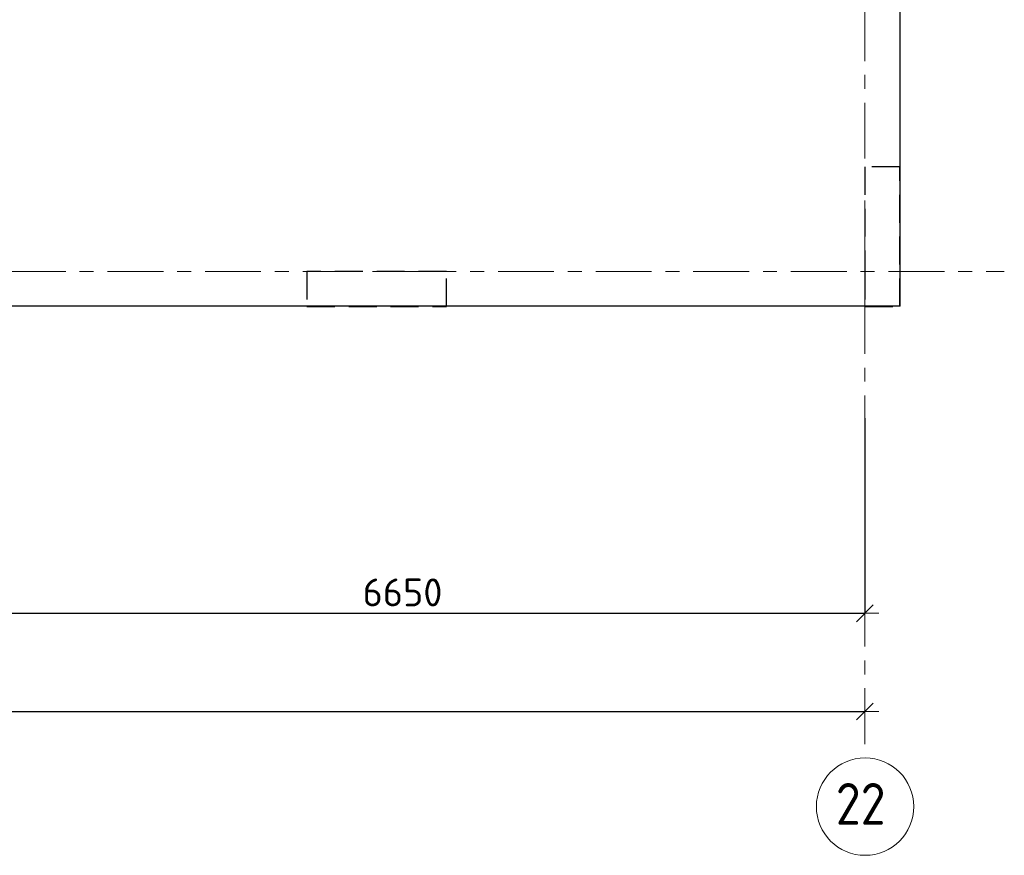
# Model space of a CAD drawing. Header units: metres. Extents: x -38 to 97, y -15 to 21.
# Tile 25 of 111: x 55.54 to 62.6, y -4.19 to 1.81. Entities that reach past the tile are written whole.
import ezdxf

# ---------------------------------------------------------------- set-up
doc = ezdxf.new("R2010")
doc.units = ezdxf.units.M
doc.header["$PDMODE"] = 65
for name, pattern in [('______11', [0.5, 0.4, -0.05, 0, -0.05]), ('______2', [0.27, 0.2, -0.07]), ('______5', [1.1, 0.8, -0.1, 0.1, -0.1])]:
    doc.linetypes.add(name, pattern=pattern)
for name, color, linetype, lineweight in [('XR$2$Осевая линия (1)', 7, '______5', 13), ('XR$2$Размерная линия (1)', 7, 'Continuous', 13), ('XR$3$Перекрытие (1)', 7, 'Continuous', 35), ('XR$5$Перекрытие (1)', 7, 'Continuous', 35)]:
    doc.layers.add(name, color=color, linetype=linetype, lineweight=lineweight)
doc.layers.add('XR$7$Стена_ бетон несущ.', color=7, linetype='Continuous', lineweight=70, true_color=0xb4b496)
doc.styles.add('ISOCPEUR', font='txt')
doc.dimstyles.new('DIMSTYLE_3', dxfattribs={"dimtxt": 0.2, "dimasz": 0.2, "dimexe": 0, "dimexo": 0, "dimgap": 0.1, "dimtad": 2, "dimdec": 0, "dimlfac": 1000, "dimrnd": 5, "dimzin": 12, "dimdsep": 46, "dimtxsty": 'ISOCPEUR', "dimblk1": 'ALL_ML_STRICH', "dimblk2": 'ALL_ML_STRICH', "dimsah": 1, "dimcen": 0, "dimclrd": 7, "dimclre": 256, "dimclrt": 7, "dimadec": 0, "dimazin": 0, "dimtfac": 1, "dimtdec": 0, "dimtix": 1, "dimtmove": 2, "dimatfit": 3, "dimfxl": 0, "dimtzin": 0, "dimlwd": 0, "dimlwe": -3, "dimarcsym": 0})

# ---------------------------------------------------------------- blocks, each defined once
blk = doc.blocks.new('ALL_ML_STRICH')
at = {"color": 0, "linetype": 'ByBlock', "lineweight": -2}
for p, q in [((0, -0.5), (0, 0.5)), ((-1, 0), (0.5, 0)), ((-0.3, -0.3), (0.3, 0.3))]:
    blk.add_line(p, q, dxfattribs=at)
blk = doc.blocks.new('*D12')
at = {"layer": 'DEFPOINTS', "color": 7, "linetype": 'Continuous', "lineweight": 13, "transparency": 33554687}
for p in [(0.5, -3.1033), (0.5, -3.1563), (61.6, -3.1401)]:
    blk.add_point(p, dxfattribs=at)
at = {"layer": 'XR$2$Размерная линия (1)', "color": 9, "linetype": 'Continuous', "lineweight": -2, "true_color": 0xc7c7c7, "transparency": 33554687}
for p, q in [((0.5, -3.1233), (0.5, -3.1563)), ((61.6, -3.1563), (61.6, -3.1563))]:
    blk.add_line(p, q, dxfattribs=at)
at = {"layer": 'XR$2$Размерная линия (1)', "color": 7, "linetype": 'Continuous', "lineweight": -2, "transparency": 33554687}
blk.add_line((0.5, -3.1563), (61.6, -3.1563), dxfattribs=at)
at = {"layer": 'XR$2$Размерная линия (1)', "color": 7, "linetype": 'Continuous', "lineweight": 13, "transparency": 33554687, "xscale": 0.2, "yscale": 0.2, "zscale": 0.2, "rotation": 180}
blk.add_blockref('ALL_ML_STRICH', (0.5, -3.1563), dxfattribs=at)
at = {"layer": 'XR$2$Размерная линия (1)', "color": 7, "linetype": 'Continuous', "lineweight": 13, "transparency": 33554687, "xscale": 0.2, "yscale": 0.2, "zscale": 0.2}
blk.add_blockref('ALL_ML_STRICH', (61.6, -3.1563), dxfattribs=at)
at = {"layer": 'XR$2$Размерная линия (1)', "color": 7, "linetype": 'Continuous', "lineweight": 13, "transparency": 33554687, "insert": (31.1, -3.0063), "char_height": 0.2, "width": 1, "attachment_point": 5, "style": 'ISOCPEUR'}
blk.add_mtext('\\A1;{61100}', dxfattribs=at)
blk = doc.blocks.new('*D25')
at = {"layer": 'DEFPOINTS', "color": 7, "linetype": 'Continuous', "lineweight": 13, "transparency": 33554687}
for p in [(61.6, -1.033), (54.95, -1.4027), (54.95, -2.452)]:
    blk.add_point(p, dxfattribs=at)
at = {"layer": 'XR$2$Размерная линия (1)', "color": 9, "linetype": 'Continuous', "lineweight": -2, "true_color": 0xc7c7c7, "transparency": 33554687}
for p, q in [((61.6, -1.053), (61.6, -2.452)), ((54.95, -1.4227), (54.95, -2.452))]:
    blk.add_line(p, q, dxfattribs=at)
at = {"layer": 'XR$2$Размерная линия (1)', "color": 7, "linetype": 'Continuous', "lineweight": -2, "transparency": 33554687}
blk.add_line((54.95, -2.452), (61.6, -2.452), dxfattribs=at)
at = {"layer": 'XR$2$Размерная линия (1)', "color": 7, "linetype": 'Continuous', "lineweight": 13, "transparency": 33554687, "xscale": 0.2, "yscale": 0.2, "zscale": 0.2, "rotation": 180}
blk.add_blockref('ALL_ML_STRICH', (54.95, -2.452), dxfattribs=at)
at = {"layer": 'XR$2$Размерная линия (1)', "color": 7, "linetype": 'Continuous', "lineweight": 13, "transparency": 33554687, "xscale": 0.2, "yscale": 0.2, "zscale": 0.2}
blk.add_blockref('ALL_ML_STRICH', (61.6, -2.452), dxfattribs=at)
at = {"layer": 'XR$2$Размерная линия (1)', "color": 7, "linetype": 'Continuous', "lineweight": 13, "transparency": 33554687, "insert": (58.285, -2.302), "char_height": 0.2, "width": 0.8, "attachment_point": 5, "style": 'ISOCPEUR'}
blk.add_mtext('\\A1;{6650}', dxfattribs=at)

msp = doc.modelspace()

# ---------------------------------------------------------------- linework, layer by layer
at = {"layer": 'XR$2$Осевая линия (1)', "color": 253, "linetype": '______11', "lineweight": 13, "true_color": 0xa0a0a0, "transparency": 33554687}
for p, q in [((61.6, -3.39), (61.6, 19.78)), ((-2.63, 0), (62.6, 0))]:
    msp.add_line(p, q, dxfattribs=at)
at = {"layer": 'XR$2$Осевая линия (1)', "color": 7, "linetype": 'Continuous', "lineweight": 13, "transparency": 33554687}
msp.add_circle((61.6018, -3.8388), 0.3493, dxfattribs=at)
at = {"layer": 'XR$3$Перекрытие (1)', "color": 7, "linetype": 'Continuous', "lineweight": 25, "transparency": 33554687}
for p, q in [((61.85, 16.6502), (61.85, -0.2498)), ((61.85, -0.2498), (32.725, -0.2498))]:
    msp.add_line(p, q, dxfattribs=at)
at = {"layer": 'XR$5$Перекрытие (1)', "color": 7, "linetype": 'Continuous', "lineweight": 25, "transparency": 33554687}
for p, q in [((61.85, 16.6502), (61.85, -0.2498)), ((61.85, -0.2498), (32.725, -0.2498))]:
    msp.add_line(p, q, dxfattribs=at)
at = {"layer": 'XR$7$Стена_ бетон несущ.', "color": 253, "linetype": '______2', "lineweight": -3, "true_color": 0xa0a0a0, "transparency": 33554687}
for p, q in [((61.6, 0.75), (61.6, 0)), ((61.85, 0.75), (61.6, 0.75)), ((61.85, -0.25), (61.85, 0.75)), ((57.7002, 0), (57.6, 0)), ((57.6, 0), (57.6, -0.25)), ((58.6002, 0), (57.7002, 0)), ((58.6002, -0.25), (58.6002, 0)), ((61.6, 0), (61.6, -0.25)), ((57.6, -0.25), (58.6002, -0.25)), ((61.6, -0.25), (61.85, -0.25))]:
    msp.add_line(p, q, dxfattribs=at)

# ---------------------------------------------------------------- texts
at = {"layer": 'XR$2$Осевая линия (1)', "color": 7, "linetype": 'Continuous', "lineweight": 13, "transparency": 33554687, "insert": (61.3918, -3.9693), "char_height": 0.3, "width": 0.550812, "attachment_point": 7, "style": 'ISOCPEUR'}
msp.add_mtext('\\W0.87;22', dxfattribs=at)

# ---------------------------------------------------------------- dimensions: what is measured, and where the dimension line sits
at = {"layer": 'XR$2$Размерная линия (1)', "color": 7, "linetype": 'Continuous', "lineweight": 13, "transparency": 33554687}
for base, p1, p2, picture, middle in [((61.6, -2.452), (54.95, -1.4227), (61.6, -1.053), '*D25', (58.285, -2.302)), ((61.6, -3.1563), (0.5, -3.1233), (61.6, -3.1563), '*D12', (31.1, -3.0063))]:
    dim = msp.add_linear_dim(base=base, p1=p1, p2=p2, dimstyle='DIMSTYLE_3', override={"dimpost": '<>', "dimclrd": 7, "dimclre": 9, "dimclrt": 7, "dimlwd": 0, "dimlwe": 65533}, dxfattribs=at)
    dim.commit()
    dim.dimension.update_dxf_attribs({"geometry": picture, "text_midpoint": middle, "dimtype": 160})

doc.saveas('drawing.dxf')
